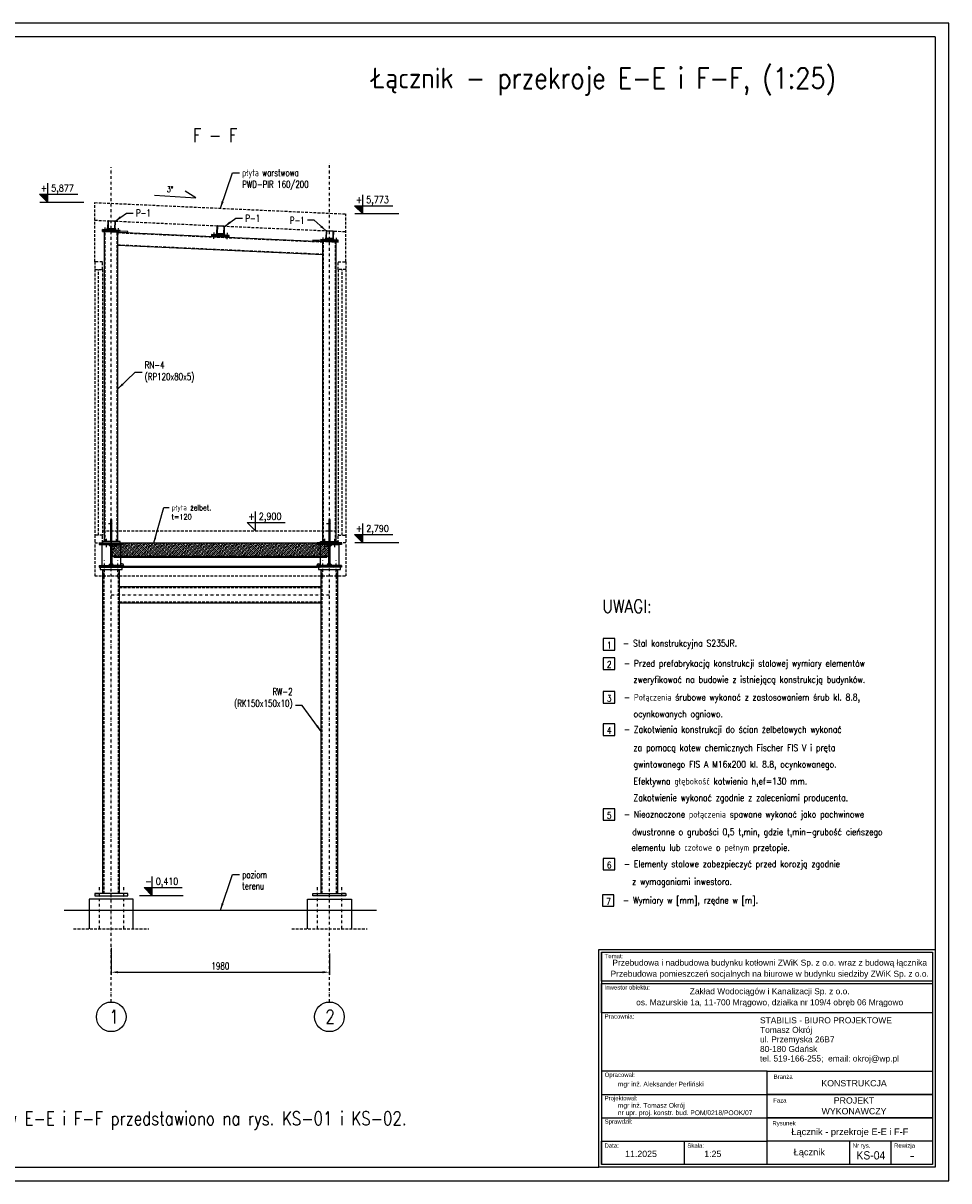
# Model space of a CAD drawing. Header units: centimetres. Extents: x 686402 to 1830517, y -1283654 to -666360.
# Tile 35 of 35: x 1808725 to 1817127, y -1033108 to -1022608. Entities that reach past the tile are written whole.
import ezdxf
from ezdxf.enums import TextEntityAlignment as Align

# ---------------------------------------------------------------- set-up
doc = ezdxf.new("R2010")
doc.units = ezdxf.units.CM
doc.header["$LTSCALE"] = 50
doc.header["$MEASUREMENT"] = 0
doc.linetypes.add('DASHDOT', pattern=[1, 0.5, -0.25, 0, -0.25])
doc.linetypes.add('DASHED', pattern=[0.75, 0.5, -0.25])
for name, color, linetype in [('0-Ramki', 2, 'Continuous'), ('5', 9, 'Continuous'), ('k_stal_niewid', 4, 'DASHED'), ('k_stal_opisy_5', 2, 'Continuous'), ('k_stal_osie', 1, 'DASHDOT'), ('k_stal_otwory', 1, 'DASHDOT'), ('k_stal_przekroj', 3, 'Continuous'), ('k_stal_widok', 7, 'Continuous'), ('k_stal_wymiary', 3, 'Continuous'), ('k_żelbet', 6, 'Continuous')]:
    doc.layers.add(name, color=color, linetype=linetype)
doc.styles.add('MSE-200', font='romans.shx', dxfattribs={"width": 0.8, "height": 40})
doc.styles.add('ROMANS', font='ROMANS.SHX', dxfattribs={"width": 0.85})
doc.styles.add('standard2', font='ARIAL.TTF', dxfattribs={"height": 20})
doc.styles.add('TXT3', font='romans.shx', dxfattribs={"width": 0.75})
doc.dimstyles.new('Skala_1_20', dxfattribs={"dimscale": 20, "dimtxt": 2.5, "dimasz": 2.5, "dimexe": 1, "dimexo": 1, "dimgap": 1, "dimtad": 1, "dimdec": 0, "dimzin": 0, "dimdsep": 46, "dimtxsty": 'TXT3', "dimcen": 2.5, "dimadec": 0, "dimazin": 0, "dimtfac": 1, "dimtdec": 0, "dimtmove": 0, "dimatfit": 3, "dimfxl": 0, "dimtolj": 1, "dimtzin": 0, "dimarcsym": 0})
doc.dimstyles.new('Skala_1_25', dxfattribs={"dimscale": 25, "dimtxt": 2.5, "dimasz": 2.5, "dimexe": 1, "dimexo": 1, "dimgap": 1, "dimtad": 1, "dimdec": 0, "dimzin": 0, "dimdsep": 46, "dimtxsty": 'TXT3', "dimcen": 2.5, "dimadec": 0, "dimazin": 0, "dimtfac": 1, "dimtdec": 0, "dimtmove": 0, "dimatfit": 3, "dimfxl": 0, "dimtolj": 1, "dimtzin": 0, "dimarcsym": 0})

# ---------------------------------------------------------------- blocks, each defined once
blk = doc.blocks.new('*D1235')
at = {"layer": 'Defpoints', "color": 0}
for p in [(1809525, -1030971), (1811505, -1031020), (1811505, -1031216)]:
    blk.add_point(p, dxfattribs=at)
at = {"layer": 'k_stal_wymiary', "color": 0, "lineweight": -2}
for p, q in [((1809525, -1030996), (1809525, -1031241)), ((1811505, -1031045), (1811505, -1031241)), ((1809587, -1031216), (1811442, -1031216))]:
    blk.add_line(p, q, dxfattribs=at)
at = {"layer": 'k_stal_wymiary', "color": 0}
for points in [[(1809587, -1031206), (1809587, -1031226), (1809525, -1031216)], [(1811442, -1031206), (1811442, -1031226), (1811505, -1031216)]]:
    blk.add_solid(points, dxfattribs=at)
at = {"layer": 'k_stal_wymiary', "color": 0, "insert": (1810515, -1031160), "char_height": 62.5, "attachment_point": 5, "style": 'TXT3'}
blk.add_mtext('\\A1;1980', dxfattribs=at)

msp = doc.modelspace()

# ---------------------------------------------------------------- hatches: boundary and pattern name
at = {"layer": 'k_stal_przekroj'}
h = msp.add_hatch(dxfattribs=at)
h.set_pattern_fill('ANSI31', color=256, scale=50, style=0)
h.set_pattern_definition([(45, (120657.389, 8612.6716), (-4.419417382, 4.419417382), [])])
h.paths.add_polyline_path([(1809524.6, -1027322.1), (1809524.6, -1027542.1), (1809634.6, -1027542.1), (1809634.6, -1027526.1), (1809547.3, -1027526.1, -0.4142136), (1809529.3, -1027508.1), (1809529.3, -1027356.1, -0.4142136), (1809547.3, -1027338.1), (1809634.6, -1027338.1), (1809634.6, -1027322.1)])
h.paths.add_polyline_path([(1809414.6, -1027322.1), (1809414.6, -1027338.1), (1809501.8, -1027338.1, -0.4142136), (1809519.8, -1027356.1), (1809519.8, -1027508.1, -0.4142136), (1809501.8, -1027526.1), (1809414.6, -1027526.1), (1809414.6, -1027542.1), (1809524.6, -1027542.1), (1809524.6, -1027322.1)])
h = msp.add_hatch(dxfattribs=at)
h.set_pattern_fill('ANSI31', color=256, scale=50, style=0)
h.set_pattern_definition([(135, (3500371.7546, 8612.6716), (4.419417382, 4.419417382), [])])
h.paths.add_polyline_path([(1811504.6, -1027322.1), (1811504.6, -1027542.1), (1811394.6, -1027542.1), (1811394.6, -1027526.1), (1811481.8, -1027526.1, 0.4142136), (1811499.8, -1027508.1), (1811499.8, -1027356.1, 0.4142136), (1811481.8, -1027338.1), (1811394.6, -1027338.1), (1811394.6, -1027322.1)])
h.paths.add_polyline_path([(1811614.6, -1027322.1), (1811614.6, -1027338.1), (1811527.3, -1027338.1, 0.4142136), (1811509.3, -1027356.1), (1811509.3, -1027508.1, 0.4142136), (1811527.3, -1027526.1), (1811614.6, -1027526.1), (1811614.6, -1027542.1), (1811504.6, -1027542.1), (1811504.6, -1027322.1)])
at = {"layer": 'k_stal_wymiary'}
for points in [[(1808873.4, -1024160.3), (1808948.4, -1024235.3), (1808948.4, -1024160.3)], [(1811732.9, -1024263.9), (1811807.9, -1024338.9), (1811807.9, -1024263.9)], [(1811732.9, -1027247.1), (1811807.9, -1027322.1), (1811807.9, -1027247.1)], [(1809821.8, -1030447.1), (1809896.8, -1030522.1), (1809896.8, -1030447.1)]]:
    msp.add_hatch(color=256, dxfattribs=at).paths.add_polyline_path(points)
at = {"layer": 'k_żelbet'}
h = msp.add_hatch(dxfattribs=at)
h.set_pattern_fill('ANSI33', color=256, scale=100, style=0)
h.set_pattern_definition([(45, (120657.39, 8612.672), (-17.67766953, 17.67766953), []), (45, (120675.067, 8612.672), (-17.67766953, 17.67766953), [12.5, -6.25])])
h.paths.add_polyline_path([(1810514.6, -1027322.1), (1809634.6, -1027322.1), (1809634.6, -1027338.1), (1809619.3, -1027338.1), (1809619.3, -1027442.1), (1810514.6, -1027442.1)])
h.paths.add_polyline_path([(1811409.8, -1027338.1), (1811394.6, -1027338.1), (1811394.6, -1027322.1), (1810514.6, -1027322.1), (1810514.6, -1027442.1), (1811409.8, -1027442.1)])
h.paths.add_polyline_path([(1809619.3, -1027338.1), (1809549.3, -1027338.1), (1809529.3, -1027358.1), (1809529.3, -1027422.1), (1809549.3, -1027442.1), (1809619.3, -1027442.1)])
h.paths.add_polyline_path([(1809529.3, -1027422.1), (1809529.3, -1027442.1), (1809549.3, -1027442.1)], flags=16)
h.paths.add_polyline_path([(1809549.3, -1027338.1), (1809547.3, -1027338.1, 0.4142136), (1809529.3, -1027356.1), (1809529.3, -1027358.1)])
h.paths.add_polyline_path([(1811499.8, -1027358.1), (1811479.8, -1027338.1), (1811409.8, -1027338.1), (1811409.8, -1027442.1), (1811479.8, -1027442.1), (1811499.8, -1027422.1)])
h.paths.add_polyline_path([(1811481.8, -1027338.1), (1811479.8, -1027338.1), (1811499.8, -1027358.1), (1811499.8, -1027356.1, 0.4142136)])
h.paths.add_polyline_path([(1811499.8, -1027422.1), (1811479.8, -1027442.1), (1811499.8, -1027442.1)])

# ---------------------------------------------------------------- linework, layer by layer
at = {"layer": '0-Ramki', "color": 1}
for p, q in [((1817001.6, -1022733.2), (1817001.6, -1032983.2)), ((1802901.6, -1032983.2), (1813950.6, -1032983.2))]:
    msp.add_line(p, q, dxfattribs=at)
at = {"layer": '0-Ramki', "color": 2}
for p, q in [((1813974.9, -1031035), (1813974.9, -1032958.9)), ((1816977.3, -1031035), (1816977.3, -1032958.9)), ((1815478.8, -1032112.1), (1813974.9, -1032112.1)), ((1813974.9, -1032112.1), (1813974.9, -1032747.2)), ((1815478.8, -1032747.2), (1815478.8, -1032112.1)), ((1813974.9, -1032323.8), (1815478.8, -1032323.8)), ((1813974.9, -1032535.5), (1815478.8, -1032535.5)), ((1815478.8, -1032535.5), (1816977.3, -1032535.5)), ((1813974.9, -1032747.2), (1815478.8, -1032747.2)), ((1813974.9, -1032958.9), (1813974.9, -1032747.2)), ((1814726.8, -1032958.9), (1814726.8, -1032747.2)), ((1815478.8, -1032958.9), (1815478.8, -1032747.2)), ((1816228.1, -1032958.9), (1816228.1, -1032747.2)), ((1816602.7, -1032958.9), (1816602.7, -1032747.2)), ((1816977.3, -1032747.2), (1816977.3, -1032958.9)), ((1816977.3, -1032958.9), (1813974.9, -1032958.9))]:
    msp.add_line(p, q, dxfattribs=at)
at = {"layer": '0-Ramki', "color": 1}
msp.add_lwpolyline([(1817001.6, -1022733.2), (1802401.6, -1022733.2)], dxfattribs=at)
msp.add_lwpolyline([(1813950.6, -1031010.7), (1817001.6, -1031010.7), (1817001.6, -1032983.2), (1813950.6, -1032983.2)], close=True, dxfattribs=at)
at = {"layer": '0-Ramki', "color": 2}
for points in [[(1813974.9, -1031035), (1816977.3, -1031035), (1816977.3, -1031298.6), (1813974.9, -1031298.6)], [(1813974.9, -1031319.3), (1816977.3, -1031319.3), (1816977.3, -1031582.9), (1813974.9, -1031582.9)], [(1815478.8, -1032112.1), (1816977.3, -1032112.1), (1816977.3, -1032323.8), (1815478.8, -1032323.8)], [(1815478.8, -1032323.8), (1816977.3, -1032323.8), (1816977.3, -1032535.5), (1815478.8, -1032535.5)], [(1815478.8, -1032535.5), (1816977.3, -1032535.5), (1816977.3, -1032747.2), (1815478.8, -1032747.2)]]:
    msp.add_lwpolyline(points, close=True, dxfattribs=at)
at = {"layer": '5'}
for points in [[(1813989.7, -1028294.3), (1814094.4, -1028294.3), (1814094.4, -1028189.5), (1813989.7, -1028189.5)], [(1813989.7, -1028469), (1814094.4, -1028469), (1814094.4, -1028364.3), (1813989.7, -1028364.3)], [(1813989.7, -1028776.2), (1814094.4, -1028776.2), (1814094.4, -1028671.5), (1813989.7, -1028671.5)], [(1813989.7, -1029068.3), (1814094.4, -1029068.3), (1814094.4, -1028963.5), (1813989.7, -1028963.5)], [(1813989.7, -1029838), (1814094.4, -1029838), (1814094.4, -1029733.3), (1813989.7, -1029733.3)], [(1813989.7, -1030288), (1814094.4, -1030288), (1814094.4, -1030183.3), (1813989.7, -1030183.3)], [(1813982.4, -1030617.8), (1814087.1, -1030617.8), (1814087.1, -1030513), (1813982.4, -1030513)]]:
    msp.add_lwpolyline(points, close=True, dxfattribs=at)
at = {"layer": 'k_stal_niewid'}
for p, q in [((1809374.6, -1024235.3), (1811654.6, -1024338.9)), ((1809374.6, -1024772.1), (1809374.6, -1024235.3)), ((1811654.6, -1024772.1), (1811654.6, -1024338.9)), ((1809374.6, -1024395.4), (1811654.6, -1024499.1)), ((1809469.6, -1027310.1), (1809469.6, -1024497.8)), ((1809579.6, -1027310.1), (1809579.6, -1024502.8)), ((1809584.6, -1024508.1), (1811444.6, -1024592.6)), ((1811449.6, -1027310.1), (1811449.6, -1024587.8)), ((1809584.6, -1024618.2), (1811444.6, -1024702.7)), ((1811559.6, -1027310.1), (1811559.6, -1024592.8)), ((1809374.6, -1024842.1), (1809374.6, -1027252.1)), ((1809409.6, -1027252.1), (1809409.6, -1024842.1)), ((1809444.6, -1024842.1), (1809444.6, -1027252.1)), ((1811584.6, -1024842.1), (1811584.6, -1027252.1)), ((1811619.6, -1027252.1), (1811619.6, -1024842.1)), ((1811654.6, -1024842.1), (1811654.6, -1027252.1)), ((1809444.6, -1027212.1), (1811584.6, -1027212.1)), ((1809374.6, -1027338.1), (1809374.6, -1027622.1)), ((1811654.6, -1027338.1), (1811654.6, -1027622.1)), ((1809374.6, -1027622.1), (1811654.6, -1027622.1)), ((1809459.6, -1030502.1), (1809459.6, -1027562.1)), ((1809589.6, -1030502.1), (1809589.6, -1027562.1)), ((1811439.6, -1030502.1), (1811439.6, -1027562.1)), ((1811569.6, -1030502.1), (1811569.6, -1027562.1)), ((1809599.6, -1027727.1), (1811429.6, -1027727.1)), ((1809599.6, -1027857.1), (1811429.6, -1027857.1)), ((1809182.2, -1030822.1), (1809866.9, -1030822.1)), ((1811162.2, -1030822.1), (1811846.9, -1030822.1))]:
    msp.add_line(p, q, dxfattribs=at)
for points in [[(1809374.6, -1024842.1), (1809444.6, -1024842.1), (1809444.6, -1024772.1), (1809374.6, -1024772.1)], [(1811654.6, -1024842.1), (1811584.6, -1024842.1), (1811584.6, -1024772.1), (1811654.6, -1024772.1)], [(1809374.6, -1027322.1), (1809444.6, -1027322.1), (1809444.6, -1027252.1), (1809374.6, -1027252.1)], [(1811654.6, -1027322.1), (1811584.6, -1027322.1), (1811584.6, -1027252.1), (1811654.6, -1027252.1)]]:
    msp.add_lwpolyline(points, close=True, dxfattribs=at)
at = {"layer": 'k_stal_osie'}
for p, q in [((1809524.6, -1031486.1), (1809524.6, -1023914.9)), ((1811504.6, -1031486.1), (1811504.6, -1023871.7)), ((1809524.6, -1027792.1), (1811504.6, -1027792.1))]:
    msp.add_line(p, q, dxfattribs=at)
at = {"layer": 'k_stal_otwory'}
for p, q in [((1809466.3, -1024461), (1809463.7, -1024518.3)), ((1809586.2, -1024466.4), (1809583.6, -1024523.7)), ((1810456.3, -1024506), (1810453.7, -1024563.3)), ((1810576.2, -1024511.4), (1810573.6, -1024568.7)), ((1811446.3, -1024551), (1811443.7, -1024608.3)), ((1811566.2, -1024556.4), (1811563.6, -1024613.7)), ((1809499.6, -1027145.1), (1809549.6, -1027145.1)), ((1811479.6, -1027145.1), (1811529.6, -1027145.1)), ((1809479.6, -1027285.1), (1809479.6, -1027362)), ((1809569.6, -1027285.1), (1809569.6, -1027362)), ((1811459.6, -1027285.1), (1811459.6, -1027362)), ((1811549.6, -1027285.1), (1811549.6, -1027362)), ((1809464.6, -1027633.7), (1809464.6, -1027482.5)), ((1809584.6, -1027633.7), (1809584.6, -1027482.5)), ((1811444.6, -1027633.7), (1811444.6, -1027482.5)), ((1811564.6, -1027633.7), (1811564.6, -1027482.5)), ((1809414.6, -1030446), (1809414.6, -1030822.1)), ((1809634.6, -1030446), (1809634.6, -1030822.1)), ((1811394.6, -1030446), (1811394.6, -1030822.1)), ((1811614.6, -1030446), (1811614.6, -1030822.1))]:
    msp.add_line(p, q, dxfattribs=at)
at = {"layer": 'k_stal_widok'}
for p, q in [((1809444.7, -1024496.7), (1809445.4, -1024480.7)), ((1809464.6, -1027310.1), (1809464.6, -1024497.6)), ((1809584.6, -1027310.1), (1809584.6, -1024503.1)), ((1809584.6, -1024503.1), (1811444.6, -1024587.6)), ((1811444.6, -1027310.1), (1811444.6, -1024587.6)), ((1809584.6, -1024623.2), (1811444.6, -1024707.7)), ((1811564.6, -1027310.1), (1811564.6, -1024593.1)), ((1809414.6, -1027322.1), (1809634.6, -1027322.1)), ((1809414.6, -1027322.1), (1809414.6, -1027338.1)), ((1809414.6, -1027338.1), (1809501.8, -1027338.1)), ((1809519.8, -1027356.1), (1809519.8, -1027508.1)), ((1809529.3, -1027356.1), (1809529.3, -1027508.1)), ((1809547.3, -1027338.1), (1809634.6, -1027338.1)), ((1809634.6, -1027322.1), (1809634.6, -1027338.1)), ((1811614.6, -1027322.1), (1811394.6, -1027322.1)), ((1811394.6, -1027322.1), (1811394.6, -1027338.1)), ((1811481.8, -1027338.1), (1811394.6, -1027338.1)), ((1811499.8, -1027356.1), (1811499.8, -1027508.1)), ((1811509.3, -1027356.1), (1811509.3, -1027508.1)), ((1811614.6, -1027338.1), (1811527.3, -1027338.1)), ((1811614.6, -1027322.1), (1811614.6, -1027338.1)), ((1809414.6, -1027526.1), (1809501.8, -1027526.1)), ((1809414.6, -1027526.1), (1809414.6, -1027542.1)), ((1809547.3, -1027526.1), (1809634.6, -1027526.1)), ((1809549.3, -1027442.1), (1811479.8, -1027442.1)), ((1809549.3, -1027442.1), (1809549.3, -1027452.1)), ((1809549.3, -1027452.1), (1811479.8, -1027452.1)), ((1809624.6, -1027512.1), (1809609.3, -1027512.1)), ((1809634.6, -1027542.1), (1809634.6, -1027522.1)), ((1809634.6, -1027526.1), (1809634.6, -1027542.1)), ((1809634.6, -1027542.1), (1809634.6, -1027526.1)), ((1811394.6, -1027542.1), (1811394.6, -1027522.1)), ((1811394.6, -1027526.1), (1811394.6, -1027542.1)), ((1811481.8, -1027526.1), (1811394.6, -1027526.1)), ((1811394.6, -1027526.1), (1811394.6, -1027542.1)), ((1811404.6, -1027512.1), (1811419.8, -1027512.1)), ((1811479.8, -1027442.1), (1811479.8, -1027452.1)), ((1811614.6, -1027526.1), (1811527.3, -1027526.1)), ((1811614.6, -1027526.1), (1811614.6, -1027542.1)), ((1809414.6, -1027542.1), (1809634.6, -1027542.1)), ((1809449.6, -1030502.1), (1809449.6, -1027562.1)), ((1809599.6, -1030502.1), (1809599.6, -1027562.1)), ((1809634.6, -1027532.1), (1811394.6, -1027532.1)), ((1809634.6, -1027542.1), (1811394.6, -1027542.1)), ((1811614.6, -1027542.1), (1811394.6, -1027542.1)), ((1811429.6, -1030502.1), (1811429.6, -1027562.1)), ((1811579.6, -1030502.1), (1811579.6, -1027562.1)), ((1809599.6, -1027717.1), (1811429.6, -1027717.1)), ((1809599.6, -1027867.1), (1811429.6, -1027867.1))]:
    msp.add_line(p, q, dxfattribs=at)
for points in [[(1802276.6, -1033108.2), (1817126.6, -1033108.2), (1817126.6, -1022608.2), (1802276.6, -1022608.2)], [(1809445, -1024488.7), (1809604.9, -1024496), (1809605.2, -1024488), (1809445.4, -1024480.7)], [(1809485.3, -1024482.5), (1809565.3, -1024486.2), (1809565.8, -1024474.2), (1809485.9, -1024470.6)], [(1809444.7, -1024496.7), (1809674.4, -1024507.2), (1809674.8, -1024499.2), (1809445, -1024488.7)], [(1810434.7, -1024541.7), (1810594.5, -1024549), (1810594.9, -1024541), (1810435, -1024533.7)], [(1810435, -1024533.7), (1810594.9, -1024541), (1810595.2, -1024533), (1810435.4, -1024525.7)], [(1810475.3, -1024527.5), (1810555.3, -1024531.2), (1810555.8, -1024519.2), (1810475.9, -1024515.6)], [(1811354.7, -1024583.5), (1811584.5, -1024594), (1811584.9, -1024586), (1811355.1, -1024575.5)], [(1811425, -1024578.7), (1811584.9, -1024586), (1811585.2, -1024578), (1811425.4, -1024570.7)], [(1811465.3, -1024572.5), (1811545.3, -1024576.2), (1811545.8, -1024564.2), (1811465.9, -1024560.6)], [(1809518.6, -1027310.1), (1809530.6, -1027310.1), (1809530.6, -1027110.1), (1809518.6, -1027110.1)], [(1811498.6, -1027310.1), (1811510.6, -1027310.1), (1811510.6, -1027110.1), (1811498.6, -1027110.1)], [(1809444.6, -1027322.1), (1809604.6, -1027322.1), (1809604.6, -1027310.1), (1809444.6, -1027310.1)], [(1811584.6, -1027322.1), (1811424.6, -1027322.1), (1811424.6, -1027310.1), (1811584.6, -1027310.1)], [(1809439.8, -1027526.1), (1809499.8, -1027526.1), (1809519.8, -1027506.1), (1809519.8, -1027358.1), (1809499.8, -1027338.1), (1809439.8, -1027338.1)], [(1809609.3, -1027526.1), (1809549.3, -1027526.1), (1809529.3, -1027506.1), (1809529.3, -1027358.1), (1809549.3, -1027338.1), (1809609.3, -1027338.1)], [(1811419.8, -1027526.1), (1811479.8, -1027526.1), (1811499.8, -1027506.1), (1811499.8, -1027358.1), (1811479.8, -1027338.1), (1811419.8, -1027338.1)], [(1811589.3, -1027526.1), (1811529.3, -1027526.1), (1811509.3, -1027506.1), (1811509.3, -1027358.1), (1811529.3, -1027338.1), (1811589.3, -1027338.1)], [(1809424.6, -1027562.1), (1809624.6, -1027562.1), (1809624.6, -1027542.1), (1809424.6, -1027542.1)], [(1811404.6, -1027562.1), (1811604.6, -1027562.1), (1811604.6, -1027542.1), (1811404.6, -1027542.1)], [(1809374.6, -1030522.1), (1809674.6, -1030522.1), (1809674.6, -1030502.1), (1809374.6, -1030502.1)], [(1809414.6, -1030502.1), (1809379.6, -1030502.1), (1809379.6, -1030502.1), (1809414.6, -1030502.1)], [(1811654.6, -1030522.1), (1811354.6, -1030522.1), (1811354.6, -1030502.1), (1811654.6, -1030502.1)], [(1811614.6, -1030502.1), (1811649.6, -1030502.1), (1811649.6, -1030502.1), (1811614.6, -1030502.1)]]:
    msp.add_lwpolyline(points, close=True, dxfattribs=at)
for points in [[(1809498.9, -1024471.1), (1809552.8, -1024473.6, 0.4142136), (1809561.2, -1024466), (1809563.6, -1024412, 0.4142136), (1809556, -1024403.7), (1809502, -1024401.2, 0.4142136), (1809493.7, -1024408.8), (1809491.2, -1024462.8, 0.4142136)], [(1809499.1, -1024467.2), (1809553, -1024469.6, 0.4142136), (1809557.2, -1024465.8), (1809559.6, -1024411.8, 0.4142136), (1809555.8, -1024407.7), (1809501.9, -1024405.2, 0.4142136), (1809497.7, -1024409), (1809495.2, -1024463, 0.4142136)], [(1810488.9, -1024516.1), (1810542.8, -1024518.6, 0.4142136), (1810551.2, -1024511), (1810553.6, -1024457, 0.4142136), (1810546, -1024448.7), (1810492, -1024446.2, 0.4142136), (1810483.7, -1024453.8), (1810481.2, -1024507.8, 0.4142136)], [(1810489.1, -1024512.2), (1810543, -1024514.6, 0.4142136), (1810547.2, -1024510.8), (1810549.6, -1024456.8, 0.4142136), (1810545.8, -1024452.7), (1810491.9, -1024450.2, 0.4142136), (1810487.7, -1024454), (1810485.2, -1024508, 0.4142136)], [(1811478.9, -1024561.1), (1811532.8, -1024563.6, 0.4142136), (1811541.2, -1024556), (1811543.6, -1024502, 0.4142136), (1811536, -1024493.7), (1811482, -1024491.2, 0.4142136), (1811473.7, -1024498.8), (1811471.2, -1024552.8, 0.4142136)], [(1811479.1, -1024557.2), (1811533, -1024559.6, 0.4142136), (1811537.2, -1024555.8), (1811539.6, -1024501.8, 0.4142136), (1811535.8, -1024497.7), (1811481.9, -1024495.2, 0.4142136), (1811477.7, -1024499), (1811475.2, -1024553, 0.4142136)]]:
    msp.add_lwpolyline(points, format="xyb", close=True, dxfattribs=at)
for points in [[(1809634.6, -1027526.1), (1809549.3, -1027526.1), (1809529.3, -1027506.1), (1809529.3, -1027452.1)], [(1811394.6, -1027526.1), (1811479.8, -1027526.1), (1811499.8, -1027506.1), (1811499.8, -1027452.1)], [(1809724.6, -1030822.1), (1809724.6, -1030552.1), (1809324.6, -1030552.1), (1809324.6, -1030822.1)], [(1811304.6, -1030822.1), (1811304.6, -1030552.1), (1811704.6, -1030552.1), (1811704.6, -1030822.1)]]:
    msp.add_lwpolyline(points, dxfattribs=at)
for centre, radius, start, end in [((1809501.8, -1027356.1), 18, 360, 90), ((1809547.3, -1027356.1), 18, 90, 180), ((1811481.8, -1027356.1), 18, 0, 90), ((1811527.3, -1027356.1), 18, 90, 180), ((1809501.8, -1027508.1), 18, 270, 0), ((1809547.3, -1027508.1), 18, 180, 270), ((1809624.6, -1027522.1), 10, 0, 90), ((1811404.6, -1027522.1), 10, 90, 180), ((1811481.8, -1027508.1), 18, 270, 0), ((1811527.3, -1027508.1), 18, 180, 270)]:
    msp.add_arc(centre, radius, start, end, dxfattribs=at)
at = {"layer": 'k_stal_wymiary'}
for p, q in [((1808948.4, -1024235.3), (1808948.4, -1024060.3)), ((1808873.4, -1024160.3), (1809220, -1024160.3)), ((1808873.4, -1024160.3), (1808948.4, -1024235.3)), ((1809917.5, -1024169.5), (1810293.7, -1024191.7)), ((1810293.7, -1024191.7), (1810194.2, -1024132.7)), ((1811807.9, -1024338.9), (1811807.9, -1024163.9)), ((1809275.4, -1024235.3), (1808875.6, -1024235.3)), ((1811732.9, -1024263.9), (1812079.6, -1024263.9)), ((1811732.9, -1024263.9), (1811807.9, -1024338.9)), ((1812134.9, -1024338.9), (1811735.1, -1024338.9)), ((1810832.6, -1027212.1), (1810832.6, -1027037.1)), ((1810757.6, -1027137.1), (1811104.3, -1027137.1)), ((1810757.6, -1027137.1), (1810832.6, -1027212.1)), ((1811807.9, -1027322.1), (1811807.9, -1027147.1)), ((1811732.9, -1027247.1), (1812079.6, -1027247.1)), ((1811732.9, -1027247.1), (1811807.9, -1027322.1)), ((1812134.9, -1027322.1), (1811735.1, -1027322.1)), ((1809896.8, -1030522.1), (1809896.8, -1030347.1)), ((1809821.8, -1030447.1), (1810168.5, -1030447.1)), ((1809821.8, -1030447.1), (1809896.8, -1030522.1)), ((1810177.6, -1030522.1), (1809781.2, -1030522.1))]:
    msp.add_line(p, q, dxfattribs=at)
for centre in [(1809524.6, -1031620.7), (1811504.6, -1031620.7)]:
    msp.add_circle(centre, 134.5, dxfattribs=at)
at = {"layer": 'k_żelbet'}
for p, q in [((1809634.6, -1027322.1), (1811394.6, -1027322.1)), ((1809529.3, -1027442.1), (1811499.8, -1027442.1)), ((1809098.6, -1030652.1), (1811930.6, -1030652.1))]:
    msp.add_line(p, q, dxfattribs=at)

# ---------------------------------------------------------------- texts
at = {"layer": '0-Ramki', "color": 1, "style": 'standard2'}
for s, height, p in [('Temat:', 38.92, (1814002.6, -1031069.3)), ('Inwestor obiektu:', 38.919, (1814002.6, -1031353.6)), ('Pracownia:', 38.92, (1814002.6, -1031617.2)), ('STABILIS - BIURO PROJEKTOWE', 54.486, (1815412.6, -1031652.2)), ('Tomasz Okrój', 54.486, (1815412.6, -1031738.8)), ('ul. Przemyska 26B7', 54.486, (1815412.6, -1031825.4)), ('80-180 Gdańsk', 54.486, (1815412.6, -1031912)), ('tel. 519-166-255;  email: okroj@wp.pl', 54.486, (1815412.6, -1031998.6)), ('Opracował:', 38.92, (1814002.6, -1032146.4)), ('mgr inż. Aleksander Perliński', 43.243, (1814122.2, -1032230.7)), ('Projektował:', 38.919, (1814002.6, -1032358.1)), ('mgr inż. Tomasz Okrój', 43.243, (1814122.2, -1032424.1)), ('Sprawdził:', 38.92, (1814002.6, -1032569.8)), ('nr upr. proj. konstr. bud. POM/0218/POOK/07', 43.243, (1814122.2, -1032490.6)), ('Data:', 38.92, (1814001.4, -1032788.6)), ('Skala:', 38.92, (1814753.4, -1032788.6)), ('Nr rys.', 38.92, (1816254.6, -1032788.6)), ('Rewizja', 38.92, (1816629.2, -1032788.6))]:
    msp.add_text(s, height=height, rotation=359.99997, dxfattribs=at).set_placement(p, align=Align.MIDDLE_LEFT)
for s, height, p in [('Branża', 38.92, (1815622.6, -1032163.9)), ('KONSTRUKCJA', 57.081, (1816265.9, -1032222.9)), ('Faza', 38.92, (1815592.5, -1032378.4)), ('PROJEKT', 57.08, (1816265.9, -1032379.1)), ('WYKONAWCZY', 57.08, (1816265.9, -1032476.3)), ('Rysunek', 38.92, (1815630.8, -1032585.6)), ('Łącznik - przekroje E-E i F-F', 60, (1816228, -1032663.2)), ('11.2025', 57.08, (1814332.7, -1032863.8)), ('1:25', 57.08, (1814984, -1032863.8)), ('Łącznik', 60, (1815859.8, -1032847.2)), ('-', 90.8, (1816793.5, -1032877))]:
    msp.add_text(s, height=height, rotation=359.99997, dxfattribs=at).set_placement(p, align=Align.MIDDLE_CENTER)
at = {"layer": '0-Ramki', "color": 1, "style": 'standard2', "width": 0.9}
msp.add_text('KS-04', height=75, rotation=359.99997, dxfattribs=at).set_placement((1816418.9, -1032877), align=Align.MIDDLE_CENTER)
at = {"layer": '0-Ramki', "color": 1, "width": 3341, "attachment_point": 2, "style": 'standard2'}
for s, insert, char_height in [('{\\fArial|b0|i0|c238|p34;Przebudowa i nadbudowa budynku kotłowni ZWiK Sp. z o.o. wraz z budową łącznika}', (1815500.5, -1031102), 54.4864), ('{\\fArial|b0|i0|c238|p34;Przebudowa pomieszczeń socjalnych na biurowe w budynku siedziby ZWiK Sp. z o.o.}', (1815500.5, -1031202.7), 54.4864), ('{\\fArial|b0|i0|c238|p34;Zakład Wodociągów i Kanalizacji Sp. z o.o.}', (1815500.5, -1031361.2), 54.486), ('{\\fArial|b0|i0|c238|p34;os. Mazurskie 1a, 11-700 Mrągowo, działka nr 109/4 obręb 06 Mrągowo}', (1815500.5, -1031461.8), 54.486)]:
    msp.add_mtext(s, dxfattribs=dict(at, insert=insert, char_height=char_height))
at = {"layer": '5', "style": 'ROMANS', "width": 0.85}
for s, p in [('- Stal konstrukcyjna S235JR. ', (1814168.8, -1028262.4)), ('- Przed prefabrykacją konstrukcji stalowej wymiary elementów ', (1814176.4, -1028444.7)), ('zweryfikować na budowie z istniejącą konstrukcją budynków.', (1814265.1, -1028590.9)), ('- Połączenia śrubowe wykonać z zastosowaniem śrub kl. 8.8, ', (1814176.4, -1028751.9)), ('ocynkowanych ogniowo. ', (1814265.1, -1028902.4)), ('- Zakotwienia konstrukcji do ścian żelbetowych wykonać', (1814176.4, -1029043.9)), ('za pomocą kotew chemicznych Fischer FIS V i pręta', (1814265.1, -1029210.2)), ('gwintowanego FIS A M16x200 kl. 8.8, ocynkowanego.', (1814265.1, -1029360.2)), ('Efektywna głębokość kotwienia h,ef=130 mm.', (1814265.1, -1029513.7)), ('Zakotwienie wykonać zgodnie z zaleceniami producenta.', (1814265.1, -1029663.7)), ('- Nieoznaczone połączenia spawane wykonać jako pachwinowe', (1814176.4, -1029813.7)), ('  dwustronne o grubości 0,5 t,min, gdzie t,min-grubość cieńszego', (1814183, -1029973.9)), ('  elementu lub czołowe o pełnym przetopie. ', (1814176.4, -1030115.3)), ('- Elementy stalowe zabezpieczyć przed korozją zgodnie ', (1814176.4, -1030263.7)), ('  z wymaganiami inwestora.', (1814183, -1030423.9)), ('- Wymiary w [mm], rzędne w [m].', (1814169.1, -1030593.4))]:
    msp.add_text(s, height=59.85, dxfattribs=at).set_placement(p)
for tag, p in [('1', (1814044.1, -1028280)), ('2', (1814044.1, -1028454.7)), ('3', (1814044.1, -1028761.9)), ('4', (1814044.1, -1029054)), ('5', (1814044.1, -1029823.7)), ('6', (1814044.1, -1030273.7)), ('7', (1814036.8, -1030603.5))]:
    msp.add_attdef(tag, text='1', height=59.9, dxfattribs=at).set_placement(p, align=Align.CENTER)
at = {"layer": 'k_stal_opisy_5', "ltscale": 0.6, "style": 'ROMANS', "width": 0.85}
msp.add_text('Łącznik - przekroje E-E i F-F, (1:25)', height=187.5, dxfattribs=at).set_placement((1811888.7, -1023199.9))
at = {"layer": 'k_stal_opisy_5', "color": 2, "style": 'ROMANS', "width": 0.85}
msp.add_text('UWAGI:', height=119.7, dxfattribs=at).set_placement((1813982, -1027956.8))
at = {"layer": 'k_stal_wymiary'}
for s, height, style, width, p in [('F - F', 125, 'MSE-200', 0.8, (1810265.7, -1023688.1)), ('+ 5,877', 62.5, 'ROMANS', 0.85, (1808884.3, -1024136)), ('3%%d', 50, 'ROMANS', 0.85, (1810029.3, -1024139.7)), ('+ 5,773', 62.5, 'ROMANS', 0.85, (1811743.8, -1024239.7)), ('+ 2,900', 62.5, 'ROMANS', 0.85, (1810768.5, -1027112.8)), ('+ 2,790', 62.5, 'ROMANS', 0.85, (1811743.8, -1027222.8)), ('- 0,410', 62.5, 'ROMANS', 0.85, (1809832.7, -1030422.8)), ('1', 125, 'MSE-200', 0.8, (1809508, -1031681.4)), ('2', 125, 'MSE-200', 0.8, (1811468, -1031681.4)), ('Uwaga: Położenie widoków E-E i F-F przedstawiono na rys. KS-01 i KS-02.', 125, 'MSE-200', 0.8, (1806905, -1032604.3))]:
    msp.add_text(s, height=height, dxfattribs=dict(at, style=style, width=width)).set_placement(p)
at = {"layer": 'k_stal_wymiary', "style": 'TXT3'}
for s, insert, char_height, width, attachment_point in [('\\A1;płyta warstwowa PWD-PIR 160/200', (1810713.3, -1023933.9), 62.5, 706.609, 1), ('\\A1;P-1', (1809749.9, -1024299.2), 62.5, 60, 1), ('\\A1;P-1', (1810742.2, -1024346.7), 62.5, 60, 1), ('\\A1;P-1', (1811279.9, -1024427.2), 62.5, 60, 9), ('\\A1;RN-4 (RP120x80x5)', (1809828.8, -1025772.2), 62.5, 60, 4), ('\\A1;płyta żelbet. t=120', (1810071.6, -1026977), 50, 385.191, 1), ('\\A1;RW-2 (RK150x150x10)', (1811170.5, -1028828.6), 62.5, 60, 9), ('\\A1;poziom terenu', (1810713.1, -1030299.3), 62.5, 60, 1)]:
    msp.add_mtext(s, dxfattribs=dict(at, insert=insert, char_height=char_height, width=width, attachment_point=attachment_point))

# ---------------------------------------------------------------- dimensions: what is measured, and where the dimension line sits
at = {"layer": 'k_stal_wymiary'}
dim = msp.add_linear_dim(base=(1811504.6, -1031216), p1=(1809524.6, -1030970.7), p2=(1811504.6, -1031019.9), dimstyle='Skala_1_25', dxfattribs=at)
dim.commit()
dim.dimension.update_dxf_attribs({"geometry": '*D1235', "text_midpoint": (1810514.6, -1031216), "dimtype": 160})

# ---------------------------------------------------------------- leaders
at = {"layer": 'k_stal_wymiary', "annotation_type": 0, "has_hookline": 1}
for points, dimstyle, hookline_direction, text_width in [([(1810514.6, -1024287.1), (1810625.8, -1023965.1), (1810688.3, -1023965.1)], 'Skala_1_25', 0, 654), ([(1809558.7, -1024404.3), (1809662.4, -1024330.5), (1809724.9, -1024330.5)], 'Skala_1_25', 0, 116.1), ([(1810550.9, -1024451.7), (1810654.7, -1024377.9), (1810717.2, -1024377.9)], 'Skala_1_25', 0, 116.1), ([(1811476.3, -1024493.3), (1811367.4, -1024396), (1811304.9, -1024396)], 'Skala_1_25', 1, 116.1), ([(1809584.6, -1025926), (1809741.3, -1025772.2), (1809803.8, -1025772.2)], 'Skala_1_25', 0, 475.4), ([(1809912.2, -1027322.1), (1810001.6, -1027002), (1810051.6, -1027002)], 'Skala_1_20', 0, 348.2), ([(1811429.6, -1029032.1), (1811258, -1028797.3), (1811195.5, -1028797.3)], 'Skala_1_25', 1, 546.9), ([(1810514.6, -1030652.1), (1810625.6, -1030330.5), (1810688.1, -1030330.5)], 'Skala_1_25', 0, 232.1)]:
    msp.add_leader(points, dimstyle=dimstyle, override={"dimgap": 1, "dimtad": 0}, dxfattribs=dict(at, hookline_direction=hookline_direction, text_width=text_width))

doc.saveas('drawing.dxf')
